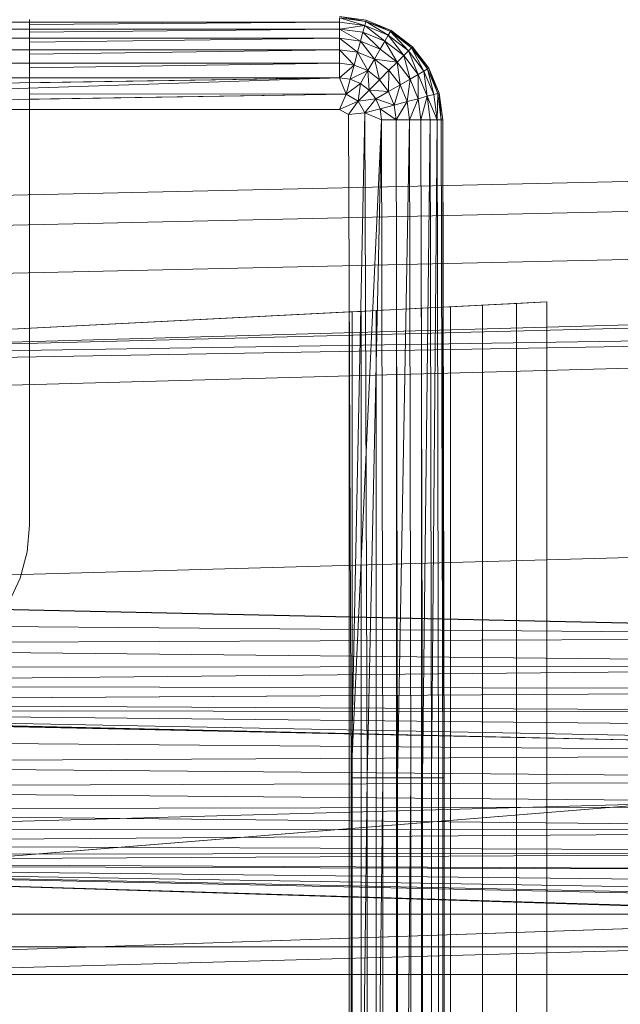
# Model space of a CAD drawing. Header units: metres. Extents: x 397.7 to 427.5, y 12.7 to 28.4.
# Tile 68 of 72: x 407.6576 to 407.7428, y 26.374 to 26.5137. Entities that reach past the tile are written whole.
import ezdxf

# ---------------------------------------------------------------- set-up
doc = ezdxf.new("R2010")
doc.units = ezdxf.units.M
doc.layers.add('A-DETL-____-MBND', color=7, linetype='Continuous', lineweight=18)

# ---------------------------------------------------------------- blocks, each defined once
blk = doc.blocks.new('Family - Inodor P3-156643-06_CLI_AIGUA_P3')
at = {"layer": 'A-DETL-____-MBND', "color": 253, "true_color": 0xaaaaaa}
for p, q in [((0.10628, 0.40251), (0.10628, 0.40211)), ((0.15024, 0.40291), (0.15403, 0.40241)), ((0.15024, 0.40291), (0.15403, 0.40241)), ((0.15024, 0.40291), (0.15403, 0.40241)), ((0.15398, 0.40221), (0.15024, 0.40291)), ((0.15403, 0.40241), (0.15024, 0.40291)), ((0.15398, 0.40221), (0.15024, 0.40291)), ((0.15398, 0.40221), (0.15024, 0.40271)), ((0.15024, 0.40271), (0.15024, 0.40211)), ((0.15398, 0.40221), (0.15024, 0.40271)), ((0.15398, 0.40221), (0.15024, 0.40271)), ((0.15382, 0.40164), (0.15024, 0.40271)), ((0.15024, 0.40271), (0.15024, 0.40211)), ((0.15382, 0.40164), (0.15024, 0.40271)), ((0.15024, 0.40211), (0.15024, 0.40271)), ((0.15024, 0.40211), (0.01521, 0.40211)), ((0.15024, 0.40114), (0.01521, 0.40114)), ((0.15024, 0.40211), (0.10628, 0.40211)), ((0.10628, 0.40211), (0.15024, 0.40211)), ((0.10628, 0.40211), (0.10628, 0.40179)), ((0.15024, 0.40211), (0.10628, 0.40179)), ((0.15024, 0.40211), (0.10628, 0.40179)), ((0.10628, 0.40179), (0.10628, 0.40114)), ((0.15024, 0.40114), (0.10628, 0.40114)), ((0.10628, 0.40114), (0.15024, 0.40114)), ((0.10628, 0.40114), (0.10628, 0.40071)), ((0.15024, 0.40114), (0.10628, 0.40071)), ((0.15024, 0.40114), (0.10628, 0.40071)), ((0.15382, 0.40164), (0.15024, 0.40211)), ((0.15024, 0.40114), (0.15024, 0.40211)), ((0.15382, 0.40164), (0.15024, 0.40211)), ((0.15382, 0.40164), (0.15024, 0.40211)), ((0.15024, 0.40114), (0.15024, 0.40211)), ((0.15024, 0.40211), (0.15024, 0.40114)), ((0.15382, 0.40164), (0.15024, 0.40114)), ((0.15024, 0.40114), (0.15382, 0.40164)), ((0.15357, 0.4007), (0.15024, 0.40114)), ((0.15024, 0.40114), (0.15024, 0.39982)), ((0.15357, 0.4007), (0.15024, 0.40114)), ((0.15357, 0.4007), (0.15024, 0.40114)), ((0.15323, 0.39942), (0.15024, 0.40114)), ((0.15024, 0.40114), (0.15024, 0.39982)), ((0.15323, 0.39942), (0.15024, 0.40114)), ((0.15024, 0.39982), (0.15024, 0.40114)), ((0.15382, 0.40164), (0.15357, 0.4007)), ((0.15357, 0.4007), (0.15382, 0.40164)), ((0.15357, 0.4007), (0.15382, 0.40164)), ((0.15398, 0.40221), (0.15382, 0.40164)), ((0.15398, 0.40221), (0.15382, 0.40164)), ((0.15382, 0.40164), (0.15398, 0.40221)), ((0.15716, 0.40025), (0.15382, 0.40164)), ((0.15716, 0.40025), (0.15382, 0.40164)), ((0.15668, 0.39941), (0.15382, 0.40164)), ((0.15716, 0.40025), (0.15382, 0.40164)), ((0.15668, 0.39941), (0.15382, 0.40164)), ((0.15403, 0.40241), (0.15398, 0.40221)), ((0.15403, 0.40241), (0.15398, 0.40221)), ((0.15398, 0.40221), (0.15403, 0.40241)), ((0.15746, 0.40077), (0.15398, 0.40221)), ((0.15756, 0.40094), (0.15398, 0.40221)), ((0.15716, 0.40025), (0.15398, 0.40221)), ((0.15756, 0.40094), (0.15398, 0.40221)), ((0.15746, 0.40077), (0.15398, 0.40221)), ((0.15746, 0.40077), (0.15398, 0.40221)), ((0.15716, 0.40025), (0.15398, 0.40221)), ((0.15403, 0.40241), (0.15756, 0.40094)), ((0.15403, 0.40241), (0.15756, 0.40094)), ((0.15403, 0.40241), (0.15756, 0.40094)), ((0.15756, 0.40094), (0.15403, 0.40241)), ((0.15024, 0.39982), (0.01521, 0.39982)), ((0.10628, 0.40071), (0.10628, 0.39982)), ((0.15024, 0.39982), (0.10628, 0.39982)), ((0.10628, 0.39982), (0.15024, 0.39982)), ((0.10628, 0.39982), (0.10628, 0.39929)), ((0.15024, 0.39982), (0.10628, 0.39929)), ((0.15024, 0.39982), (0.10628, 0.39929)), ((0.15323, 0.39942), (0.15024, 0.39982)), ((0.15024, 0.39982), (0.15024, 0.39819)), ((0.15323, 0.39942), (0.15024, 0.39982)), ((0.15323, 0.39942), (0.15024, 0.39982)), ((0.15281, 0.39785), (0.15024, 0.39982)), ((0.15024, 0.39982), (0.15024, 0.39819)), ((0.15281, 0.39785), (0.15024, 0.39982)), ((0.15024, 0.39819), (0.15024, 0.39982)), ((0.15357, 0.4007), (0.15323, 0.39942)), ((0.15357, 0.4007), (0.15323, 0.39942)), ((0.15323, 0.39942), (0.15357, 0.4007)), ((0.15668, 0.39941), (0.15357, 0.4007)), ((0.15668, 0.39941), (0.15357, 0.4007)), ((0.15602, 0.39827), (0.15357, 0.4007)), ((0.15668, 0.39941), (0.15357, 0.4007)), ((0.15602, 0.39827), (0.15357, 0.4007)), ((0.15716, 0.40025), (0.15668, 0.39941)), ((0.15716, 0.40025), (0.15668, 0.39941)), ((0.15668, 0.39941), (0.15716, 0.40025)), ((0.15746, 0.40077), (0.15716, 0.40025)), ((0.15746, 0.40077), (0.15716, 0.40025)), ((0.15716, 0.40025), (0.15746, 0.40077)), ((0.16003, 0.39805), (0.15716, 0.40025)), ((0.16003, 0.39805), (0.15716, 0.40025)), ((0.15935, 0.39736), (0.15716, 0.40025)), ((0.16003, 0.39805), (0.15716, 0.40025)), ((0.15935, 0.39736), (0.15716, 0.40025)), ((0.15756, 0.40094), (0.15746, 0.40077)), ((0.15756, 0.40094), (0.15746, 0.40077)), ((0.15746, 0.40077), (0.15756, 0.40094)), ((0.16045, 0.39847), (0.15746, 0.40077)), ((0.1606, 0.39862), (0.15746, 0.40077)), ((0.16003, 0.39805), (0.15746, 0.40077)), ((0.1606, 0.39862), (0.15746, 0.40077)), ((0.16045, 0.39847), (0.15746, 0.40077)), ((0.16045, 0.39847), (0.15746, 0.40077)), ((0.16003, 0.39805), (0.15746, 0.40077)), ((0.15756, 0.40094), (0.1606, 0.39862)), ((0.15756, 0.40094), (0.1606, 0.39862)), ((0.15756, 0.40094), (0.1606, 0.39862)), ((0.1606, 0.39862), (0.15756, 0.40094)), ((0.10628, 0.39929), (0.10628, 0.39819)), ((0.15323, 0.39942), (0.15281, 0.39785)), ((0.15323, 0.39942), (0.15281, 0.39785)), ((0.15281, 0.39785), (0.15323, 0.39942)), ((0.15602, 0.39827), (0.15323, 0.39942)), ((0.15602, 0.39827), (0.15323, 0.39942)), ((0.15602, 0.39827), (0.15323, 0.39942)), ((0.1552, 0.39686), (0.15323, 0.39942)), ((0.1552, 0.39686), (0.15323, 0.39942)), ((0.15668, 0.39941), (0.15602, 0.39827)), ((0.15668, 0.39941), (0.15602, 0.39827)), ((0.15602, 0.39827), (0.15668, 0.39941)), ((0.15935, 0.39736), (0.15668, 0.39941)), ((0.15935, 0.39736), (0.15668, 0.39941)), ((0.15841, 0.39643), (0.15668, 0.39941)), ((0.15935, 0.39736), (0.15668, 0.39941)), ((0.15841, 0.39643), (0.15668, 0.39941)), ((0.16045, 0.39847), (0.16003, 0.39805)), ((0.16045, 0.39847), (0.16003, 0.39805)), ((0.16003, 0.39805), (0.16045, 0.39847)), ((0.1606, 0.39862), (0.16045, 0.39847)), ((0.1606, 0.39862), (0.16045, 0.39847)), ((0.16045, 0.39847), (0.1606, 0.39862)), ((0.16275, 0.39548), (0.16045, 0.39847)), ((0.16275, 0.39548), (0.16045, 0.39847)), ((0.16223, 0.39518), (0.16045, 0.39847)), ((0.16275, 0.39548), (0.16045, 0.39847)), ((0.16223, 0.39518), (0.16045, 0.39847)), ((0.1606, 0.39862), (0.16292, 0.39558)), ((0.1606, 0.39862), (0.16292, 0.39558)), ((0.1606, 0.39862), (0.16292, 0.39558)), ((0.16275, 0.39548), (0.1606, 0.39862)), ((0.16292, 0.39558), (0.1606, 0.39862)), ((0.16275, 0.39548), (0.1606, 0.39862)), ((0.15024, 0.39819), (0.01521, 0.39819)), ((0.15024, 0.39819), (0.10628, 0.39819)), ((0.10628, 0.39819), (0.15024, 0.39819)), ((0.10628, 0.39819), (0.10628, 0.39758)), ((0.15024, 0.39819), (0.10628, 0.39758)), ((0.15024, 0.39819), (0.10628, 0.39758)), ((0.10628, 0.39758), (0.10628, 0.39631)), ((0.15281, 0.39785), (0.15024, 0.39819)), ((0.15024, 0.39819), (0.15024, 0.39631)), ((0.15281, 0.39785), (0.15024, 0.39819)), ((0.15281, 0.39785), (0.15024, 0.39819)), ((0.15232, 0.39603), (0.15024, 0.39819)), ((0.15024, 0.39819), (0.15024, 0.39631)), ((0.15232, 0.39603), (0.15024, 0.39819)), ((0.15024, 0.39631), (0.15024, 0.39819)), ((0.15281, 0.39785), (0.15232, 0.39603)), ((0.15281, 0.39785), (0.15232, 0.39603)), ((0.15232, 0.39603), (0.15281, 0.39785)), ((0.1552, 0.39686), (0.15281, 0.39785)), ((0.1552, 0.39686), (0.15281, 0.39785)), ((0.1552, 0.39686), (0.15281, 0.39785)), ((0.15426, 0.39523), (0.15281, 0.39785)), ((0.15426, 0.39523), (0.15281, 0.39785)), ((0.15602, 0.39827), (0.1552, 0.39686)), ((0.15602, 0.39827), (0.1552, 0.39686)), ((0.1552, 0.39686), (0.15602, 0.39827)), ((0.15841, 0.39643), (0.15602, 0.39827)), ((0.15841, 0.39643), (0.15602, 0.39827)), ((0.15841, 0.39643), (0.15602, 0.39827)), ((0.15935, 0.39736), (0.15841, 0.39643)), ((0.15935, 0.39736), (0.15841, 0.39643)), ((0.15841, 0.39643), (0.15935, 0.39736)), ((0.16003, 0.39805), (0.15935, 0.39736)), ((0.16003, 0.39805), (0.15935, 0.39736)), ((0.15935, 0.39736), (0.16003, 0.39805)), ((0.16139, 0.3947), (0.15935, 0.39736)), ((0.16139, 0.3947), (0.15935, 0.39736)), ((0.16025, 0.39404), (0.15935, 0.39736)), ((0.16139, 0.3947), (0.15935, 0.39736)), ((0.16025, 0.39404), (0.15935, 0.39736)), ((0.16223, 0.39518), (0.16003, 0.39805)), ((0.16223, 0.39518), (0.16003, 0.39805)), ((0.16139, 0.3947), (0.16003, 0.39805)), ((0.16223, 0.39518), (0.16003, 0.39805)), ((0.16139, 0.3947), (0.16003, 0.39805)), ((0.15024, 0.39631), (0.01521, 0.39631)), ((0.15024, 0.39631), (0.10628, 0.39631)), ((0.10628, 0.39631), (0.15024, 0.39631)), ((0.10628, 0.39631), (0.10628, 0.39563)), ((0.15024, 0.39631), (0.10628, 0.39563)), ((0.15024, 0.39631), (0.10628, 0.39563)), ((0.10628, 0.39563), (0.10628, 0.39423)), ((0.15232, 0.39603), (0.15024, 0.39631)), ((0.15024, 0.39423), (0.15024, 0.39631)), ((0.15232, 0.39603), (0.15024, 0.39631)), ((0.15232, 0.39603), (0.15024, 0.39631)), ((0.15024, 0.39423), (0.15024, 0.39631)), ((0.15024, 0.39631), (0.15024, 0.39423)), ((0.15232, 0.39603), (0.15024, 0.39423)), ((0.15024, 0.39423), (0.15232, 0.39603)), ((0.15178, 0.39402), (0.15232, 0.39603)), ((0.15178, 0.39402), (0.15232, 0.39603)), ((0.15178, 0.39402), (0.15232, 0.39603)), ((0.15426, 0.39523), (0.15232, 0.39603)), ((0.15426, 0.39523), (0.15232, 0.39603)), ((0.15426, 0.39523), (0.15232, 0.39603)), ((0.1552, 0.39686), (0.15426, 0.39523)), ((0.1552, 0.39686), (0.15426, 0.39523)), ((0.15426, 0.39523), (0.1552, 0.39686)), ((0.15726, 0.39528), (0.1552, 0.39686)), ((0.15841, 0.39643), (0.1552, 0.39686)), ((0.15841, 0.39643), (0.1552, 0.39686)), ((0.15726, 0.39528), (0.1552, 0.39686)), ((0.15726, 0.39528), (0.1552, 0.39686)), ((0.15593, 0.39395), (0.1552, 0.39686)), ((0.15593, 0.39395), (0.1552, 0.39686)), ((0.15841, 0.39643), (0.15726, 0.39528)), ((0.15841, 0.39643), (0.15726, 0.39528)), ((0.15726, 0.39528), (0.15841, 0.39643)), ((0.16025, 0.39404), (0.15841, 0.39643)), ((0.16025, 0.39404), (0.15841, 0.39643)), ((0.15884, 0.39322), (0.15841, 0.39643)), ((0.16025, 0.39404), (0.15841, 0.39643)), ((0.15884, 0.39322), (0.15841, 0.39643)), ((0.16275, 0.39548), (0.16223, 0.39518)), ((0.16275, 0.39548), (0.16223, 0.39518)), ((0.16223, 0.39518), (0.16275, 0.39548)), ((0.16292, 0.39558), (0.16275, 0.39548)), ((0.16292, 0.39558), (0.16275, 0.39548)), ((0.16275, 0.39548), (0.16292, 0.39558)), ((0.16419, 0.392), (0.16275, 0.39548)), ((0.16419, 0.392), (0.16275, 0.39548)), ((0.16362, 0.39184), (0.16275, 0.39548)), ((0.16419, 0.392), (0.16275, 0.39548)), ((0.16362, 0.39184), (0.16275, 0.39548)), ((0.16292, 0.39558), (0.16439, 0.39205)), ((0.16292, 0.39558), (0.16439, 0.39205)), ((0.16292, 0.39558), (0.16439, 0.39205)), ((0.16419, 0.392), (0.16292, 0.39558)), ((0.16439, 0.39205), (0.16292, 0.39558)), ((0.16419, 0.392), (0.16292, 0.39558)), ((0.15024, 0.39423), (0.01521, 0.39423)), ((0.15024, 0.39423), (0.01521, 0.39201)), ((0.15024, 0.39423), (0.01521, 0.38973)), ((0.15024, 0.39423), (0.10628, 0.39423)), ((0.10628, 0.39423), (0.15024, 0.39423)), ((0.10628, 0.39423), (0.10628, 0.3935)), ((0.15024, 0.39423), (0.10628, 0.3935)), ((0.15024, 0.39423), (0.10628, 0.3935)), ((0.15178, 0.39402), (0.15024, 0.39423)), ((0.15121, 0.39188), (0.15024, 0.39423)), ((0.15178, 0.39402), (0.15024, 0.39423)), ((0.15178, 0.39402), (0.15024, 0.39423)), ((0.15121, 0.39188), (0.15024, 0.39423)), ((0.15024, 0.39423), (0.15121, 0.39188)), ((0.15426, 0.39523), (0.15178, 0.39402)), ((0.15178, 0.39402), (0.15426, 0.39523)), ((0.15426, 0.39523), (0.15322, 0.39343)), ((0.15322, 0.39343), (0.15426, 0.39523)), ((0.15322, 0.39343), (0.15426, 0.39523)), ((0.15593, 0.39395), (0.15426, 0.39523)), ((0.15593, 0.39395), (0.15426, 0.39523)), ((0.15593, 0.39395), (0.15426, 0.39523)), ((0.15446, 0.39248), (0.15426, 0.39523)), ((0.15446, 0.39248), (0.15426, 0.39523)), ((0.15726, 0.39528), (0.15593, 0.39395)), ((0.15726, 0.39528), (0.15593, 0.39395)), ((0.15593, 0.39395), (0.15726, 0.39528)), ((0.15721, 0.39228), (0.15726, 0.39528)), ((0.15721, 0.39228), (0.15726, 0.39528)), ((0.15884, 0.39322), (0.15726, 0.39528)), ((0.15884, 0.39322), (0.15726, 0.39528)), ((0.15884, 0.39322), (0.15726, 0.39528)), ((0.16139, 0.3947), (0.16025, 0.39404)), ((0.16139, 0.3947), (0.16025, 0.39404)), ((0.16025, 0.39404), (0.16139, 0.3947)), ((0.16223, 0.39518), (0.16139, 0.3947)), ((0.16223, 0.39518), (0.16139, 0.3947)), ((0.16139, 0.3947), (0.16223, 0.39518)), ((0.16268, 0.39159), (0.16139, 0.3947)), ((0.16268, 0.39159), (0.16139, 0.3947)), ((0.1614, 0.39125), (0.16139, 0.3947)), ((0.16268, 0.39159), (0.16139, 0.3947)), ((0.1614, 0.39125), (0.16139, 0.3947)), ((0.16362, 0.39184), (0.16223, 0.39518)), ((0.16362, 0.39184), (0.16223, 0.39518)), ((0.16268, 0.39159), (0.16223, 0.39518)), ((0.16362, 0.39184), (0.16223, 0.39518)), ((0.16268, 0.39159), (0.16223, 0.39518)), ((0.10628, 0.3935), (0.10628, 0.39192)), ((0.15178, 0.39402), (0.15121, 0.39188)), ((0.15178, 0.39402), (0.15121, 0.39188)), ((0.15121, 0.39188), (0.15178, 0.39402)), ((0.15322, 0.39343), (0.15121, 0.39188)), ((0.15322, 0.39343), (0.15121, 0.39188)), ((0.15121, 0.39188), (0.15322, 0.39343)), ((0.15322, 0.39343), (0.15178, 0.39402)), ((0.15322, 0.39343), (0.15178, 0.39402)), ((0.15322, 0.39343), (0.15178, 0.39402)), ((0.15289, 0.39091), (0.15322, 0.39343)), ((0.15289, 0.39091), (0.15322, 0.39343)), ((0.15289, 0.39091), (0.15322, 0.39343)), ((0.15446, 0.39248), (0.15322, 0.39343)), ((0.15446, 0.39248), (0.15322, 0.39343)), ((0.15446, 0.39248), (0.15322, 0.39343)), ((0.15593, 0.39395), (0.15446, 0.39248)), ((0.15593, 0.39395), (0.15446, 0.39248)), ((0.15446, 0.39248), (0.15593, 0.39395)), ((0.15721, 0.39228), (0.15593, 0.39395)), ((0.15721, 0.39228), (0.15593, 0.39395)), ((0.15721, 0.39228), (0.15593, 0.39395)), ((0.15884, 0.39322), (0.15721, 0.39228)), ((0.15884, 0.39322), (0.15721, 0.39228)), ((0.15721, 0.39228), (0.15884, 0.39322)), ((0.15801, 0.39034), (0.15884, 0.39322)), ((0.15801, 0.39034), (0.15884, 0.39322)), ((0.16025, 0.39404), (0.15884, 0.39322)), ((0.16025, 0.39404), (0.15884, 0.39322)), ((0.15884, 0.39322), (0.16025, 0.39404)), ((0.15983, 0.39083), (0.15884, 0.39322)), ((0.15983, 0.39083), (0.15884, 0.39322)), ((0.15983, 0.39083), (0.15884, 0.39322)), ((0.15983, 0.39083), (0.16025, 0.39404)), ((0.15983, 0.39083), (0.16025, 0.39404)), ((0.1614, 0.39125), (0.16025, 0.39404)), ((0.1614, 0.39125), (0.16025, 0.39404)), ((0.1614, 0.39125), (0.16025, 0.39404)), ((0.15121, 0.39188), (0.01521, 0.38973)), ((0.15121, 0.39188), (0.10628, 0.39192)), ((0.10628, 0.39192), (0.15121, 0.39188)), ((0.10628, 0.39192), (0.10628, 0.39117)), ((0.15121, 0.39188), (0.10628, 0.39117)), ((0.15121, 0.39188), (0.10628, 0.39117)), ((0.15024, 0.38973), (0.15121, 0.39188)), ((0.15121, 0.39188), (0.15024, 0.38973)), ((0.15024, 0.38973), (0.15121, 0.39188)), ((0.15289, 0.39091), (0.15121, 0.39188)), ((0.15289, 0.39091), (0.15121, 0.39188)), ((0.15446, 0.39248), (0.15289, 0.39091)), ((0.15446, 0.39248), (0.15289, 0.39091)), ((0.15289, 0.39091), (0.15446, 0.39248)), ((0.15541, 0.39124), (0.15446, 0.39248)), ((0.15721, 0.39228), (0.15446, 0.39248)), ((0.15721, 0.39228), (0.15446, 0.39248)), ((0.15541, 0.39124), (0.15446, 0.39248)), ((0.15541, 0.39124), (0.15446, 0.39248)), ((0.15721, 0.39228), (0.15541, 0.39124)), ((0.15721, 0.39228), (0.15541, 0.39124)), ((0.15541, 0.39124), (0.15721, 0.39228)), ((0.15801, 0.39034), (0.15721, 0.39228)), ((0.15801, 0.39034), (0.15721, 0.39228)), ((0.15801, 0.39034), (0.15721, 0.39228)), ((0.16268, 0.39159), (0.1614, 0.39125)), ((0.16268, 0.39159), (0.1614, 0.39125)), ((0.1614, 0.39125), (0.16268, 0.39159)), ((0.1618, 0.38826), (0.16268, 0.39159)), ((0.1618, 0.38826), (0.16268, 0.39159)), ((0.16362, 0.39184), (0.16268, 0.39159)), ((0.16362, 0.39184), (0.16268, 0.39159)), ((0.16268, 0.39159), (0.16362, 0.39184)), ((0.16268, 0.39159), (0.16312, 0.38826)), ((0.16409, 0.38826), (0.16268, 0.39159)), ((0.16312, 0.38826), (0.16268, 0.39159)), ((0.16409, 0.38826), (0.16268, 0.39159)), ((0.16312, 0.38826), (0.16268, 0.39159)), ((0.16419, 0.392), (0.16362, 0.39184)), ((0.16419, 0.392), (0.16362, 0.39184)), ((0.16362, 0.39184), (0.16419, 0.392)), ((0.16409, 0.38826), (0.16362, 0.39184)), ((0.16409, 0.38826), (0.16362, 0.39184)), ((0.16409, 0.38826), (0.16362, 0.39184)), ((0.16409, 0.38826), (0.16419, 0.392)), ((0.16409, 0.38826), (0.16419, 0.392)), ((0.16439, 0.39205), (0.16419, 0.392)), ((0.16439, 0.39205), (0.16419, 0.392)), ((0.16419, 0.392), (0.16439, 0.39205)), ((0.16469, 0.38826), (0.16419, 0.392)), ((0.16469, 0.38826), (0.16419, 0.392)), ((0.16469, 0.38826), (0.16419, 0.392)), ((0.16439, 0.39205), (0.16489, 0.38826)), ((0.16439, 0.39205), (0.16489, 0.38826)), ((0.16439, 0.39205), (0.16489, 0.38826)), ((0.16469, 0.38826), (0.16439, 0.39205)), ((0.16489, 0.38826), (0.16439, 0.39205)), ((0.16469, 0.38826), (0.16439, 0.39205)), ((0.10628, 0.39117), (0.10628, 0.38973)), ((0.15289, 0.39091), (0.15024, 0.38973)), ((0.15024, 0.38973), (0.15289, 0.39091)), ((0.15289, 0.39091), (0.15151, 0.38899)), ((0.15151, 0.38899), (0.15289, 0.39091)), ((0.15151, 0.38899), (0.15289, 0.39091)), ((0.15541, 0.39124), (0.15289, 0.39091)), ((0.15541, 0.39124), (0.15289, 0.39091)), ((0.15289, 0.39091), (0.15541, 0.39124)), ((0.15386, 0.38923), (0.15289, 0.39091)), ((0.15386, 0.38923), (0.15289, 0.39091)), ((0.15386, 0.38923), (0.15289, 0.39091)), ((0.15541, 0.39124), (0.15386, 0.38923)), ((0.15386, 0.38923), (0.15541, 0.39124)), ((0.15386, 0.38923), (0.15541, 0.39124)), ((0.156, 0.3898), (0.15541, 0.39124)), ((0.15801, 0.39034), (0.15541, 0.39124)), ((0.15801, 0.39034), (0.15541, 0.39124)), ((0.156, 0.3898), (0.15541, 0.39124)), ((0.156, 0.3898), (0.15541, 0.39124)), ((0.15801, 0.39034), (0.156, 0.3898)), ((0.15801, 0.39034), (0.156, 0.3898)), ((0.156, 0.3898), (0.15801, 0.39034)), ((0.15983, 0.39083), (0.15801, 0.39034)), ((0.15983, 0.39083), (0.15801, 0.39034)), ((0.15801, 0.39034), (0.15983, 0.39083)), ((0.15829, 0.38826), (0.15801, 0.39034)), ((0.15829, 0.38826), (0.15801, 0.39034)), ((0.15829, 0.38826), (0.15801, 0.39034)), ((0.15829, 0.38826), (0.15983, 0.39083)), ((0.15829, 0.38826), (0.15983, 0.39083)), ((0.1614, 0.39125), (0.15983, 0.39083)), ((0.1614, 0.39125), (0.15983, 0.39083)), ((0.15983, 0.39083), (0.1614, 0.39125)), ((0.16017, 0.38826), (0.15983, 0.39083)), ((0.16017, 0.38826), (0.15983, 0.39083)), ((0.16017, 0.38826), (0.15983, 0.39083)), ((0.16017, 0.38826), (0.1614, 0.39125)), ((0.16017, 0.38826), (0.1614, 0.39125)), ((0.1618, 0.38826), (0.1614, 0.39125)), ((0.1618, 0.38826), (0.1614, 0.39125)), ((0.1618, 0.38826), (0.1614, 0.39125)), ((0.15024, 0.38973), (0.01521, 0.38973)), ((0.15024, 0.38973), (0.10628, 0.38973)), ((0.10628, 0.38973), (0.15024, 0.38973)), ((0.10628, 0.38973), (0.10628, 0.38949)), ((0.10628, 0.38949), (0.10628, 0.35922)), ((0.15151, 0.38899), (0.15024, 0.38973)), ((0.15151, 0.38899), (0.15024, 0.38973)), ((0.15024, 0.38973), (0.15151, 0.38899)), ((0.15386, 0.38923), (0.15151, 0.38899)), ((0.15386, 0.38923), (0.15151, 0.38899)), ((0.15386, 0.38923), (0.15151, 0.38899)), ((0.15191, 0.29485), (0.15151, 0.38899)), ((0.15151, 0.38899), (0.15191, 0.29485)), ((0.15191, 0.29485), (0.15151, 0.38899)), ((0.15386, 0.38923), (0.15191, 0.29485)), ((0.15191, 0.29485), (0.15386, 0.38923)), ((0.156, 0.3898), (0.15386, 0.38923)), ((0.156, 0.3898), (0.15386, 0.38923)), ((0.15386, 0.38923), (0.156, 0.3898)), ((0.15621, 0.38826), (0.15386, 0.38923)), ((0.15621, 0.38826), (0.15386, 0.38923)), ((0.15621, 0.38826), (0.15386, 0.38923)), ((0.15419, 0.29485), (0.15386, 0.38923)), ((0.15419, 0.29485), (0.15386, 0.38923)), ((0.156, 0.3898), (0.15621, 0.38826)), ((0.15829, 0.38826), (0.156, 0.3898)), ((0.15621, 0.38826), (0.156, 0.3898)), ((0.15829, 0.38826), (0.156, 0.3898)), ((0.15621, 0.38826), (0.156, 0.3898)), ((0.15621, 0.38826), (0.15191, 0.29485)), ((0.15621, 0.38826), (0.15419, 0.29485)), ((0.15621, 0.38826), (0.15419, 0.29485)), ((0.15419, 0.29485), (0.15621, 0.38826)), ((0.15829, 0.38826), (0.15621, 0.38826)), ((0.15641, 0.29485), (0.15621, 0.38826)), ((0.15829, 0.38826), (0.15621, 0.38826)), ((0.15829, 0.38826), (0.15621, 0.38826)), ((0.15641, 0.29485), (0.15621, 0.38826)), ((0.15641, 0.29485), (0.15621, 0.38826)), ((0.16017, 0.38826), (0.15829, 0.38826)), ((0.15849, 0.29485), (0.15829, 0.38826)), ((0.16017, 0.38826), (0.15829, 0.38826)), ((0.15829, 0.38826), (0.15849, 0.29485)), ((0.16017, 0.38826), (0.15829, 0.38826)), ((0.15849, 0.29485), (0.15829, 0.38826)), ((0.16017, 0.38826), (0.15849, 0.29485)), ((0.15849, 0.29485), (0.16017, 0.38826)), ((0.1618, 0.38826), (0.16017, 0.38826)), ((0.16037, 0.29485), (0.16017, 0.38826)), ((0.1618, 0.38826), (0.16017, 0.38826)), ((0.1618, 0.38826), (0.16017, 0.38826)), ((0.16037, 0.29485), (0.16017, 0.38826)), ((0.16037, 0.29485), (0.16017, 0.38826)), ((0.16312, 0.38826), (0.1618, 0.38826)), ((0.162, 0.29485), (0.1618, 0.38826)), ((0.16312, 0.38826), (0.1618, 0.38826)), ((0.1618, 0.38826), (0.162, 0.29485)), ((0.16312, 0.38826), (0.1618, 0.38826)), ((0.162, 0.29485), (0.1618, 0.38826)), ((0.16312, 0.38826), (0.162, 0.29485)), ((0.162, 0.29485), (0.16312, 0.38826)), ((0.16409, 0.38826), (0.16312, 0.38826)), ((0.16332, 0.29485), (0.16312, 0.38826)), ((0.16409, 0.38826), (0.16312, 0.38826)), ((0.16409, 0.38826), (0.16312, 0.38826)), ((0.16332, 0.29485), (0.16312, 0.38826)), ((0.16332, 0.29485), (0.16312, 0.38826)), ((0.16409, 0.38826), (0.16332, 0.29485)), ((0.16332, 0.29485), (0.16409, 0.38826)), ((0.16469, 0.38826), (0.16409, 0.38826)), ((0.16429, 0.29485), (0.16409, 0.38826)), ((0.16469, 0.38826), (0.16409, 0.38826)), ((0.16469, 0.38826), (0.16409, 0.38826)), ((0.16429, 0.29485), (0.16409, 0.38826)), ((0.16429, 0.29485), (0.16409, 0.38826)), ((0.16489, 0.38826), (0.16469, 0.38826)), ((0.16489, 0.29485), (0.16469, 0.38826)), ((0.16489, 0.38826), (0.16469, 0.38826)), ((0.16469, 0.38826), (0.16489, 0.29485)), ((0.16489, 0.38826), (0.16469, 0.38826)), ((0.16489, 0.29485), (0.16469, 0.38826)), ((0.16489, 0.38826), (0.16489, 0.01465)), ((0.16489, 0.38826), (0.16489, 0.01465)), ((0.16489, 0.38826), (0.16509, 0.29485)), ((0.16489, 0.38826), (0.16489, 0.29485)), ((0.16509, 0.29485), (0.16489, 0.38826)), ((0.16489, 0.29485), (0.16489, 0.38826)), ((0.31954, 0.38234), (0, 0.37522)), ((0.31954, 0.38234), (0, 0.37522)), ((0.31971, 0.37812), (0.00022, 0.371)), ((0.31971, 0.37812), (0.00022, 0.371)), ((0.31998, 0.37128), (0.00056, 0.36417)), ((0.31998, 0.37128), (0.00056, 0.36417)), ((0.00127, 0.35389), (0.51095, 0.36797)), ((0.51095, 0.36678), (0.00127, 0.35389)), ((0.01521, 0.35403), (0.17966, 0.3624)), ((0.17052, 0.36194), (0.16598, 0.36171)), ((0.17536, 0.36218), (0.17052, 0.36194)), ((0.17052, 0.36194), (0.17052, 0.04274)), ((0.17966, 0.3624), (0.17536, 0.36218)), ((0.17536, 0.36218), (0.17536, 0.04249)), ((0.17966, 0.04228), (0.17966, 0.3624)), ((0.51095, 0.36184), (0.00127, 0.35389)), ((0.51095, 0.36184), (0.00127, 0.35271)), ((0.51095, 0.36184), (0.00127, 0.34776)), ((0.15161, 0.36098), (0.01521, 0.35403)), ((0.15205, 0.361), (0.15161, 0.36098)), ((0.15161, 0.36098), (0.15161, 0.0437)), ((0.15334, 0.36106), (0.15205, 0.361)), ((0.15205, 0.361), (0.15205, 0.04368)), ((0.15546, 0.36117), (0.15334, 0.36106)), ((0.15334, 0.36106), (0.15334, 0.04361)), ((0.15833, 0.36132), (0.15546, 0.36117)), ((0.15546, 0.36117), (0.15546, 0.04351)), ((0.16188, 0.3615), (0.15833, 0.36132)), ((0.15833, 0.36132), (0.15833, 0.04336)), ((0.16188, 0.3615), (0.16187, 0.04318)), ((0.16598, 0.36171), (0.16188, 0.3615)), ((0.16598, 0.36171), (0.16598, 0.04297)), ((0.10628, 0.35922), (0.10628, 0.35813)), ((0.10628, 0.35813), (0.10628, 0.33073)), ((0.51095, 0.33495), (0.00127, 0.32087)), ((0.10595, 0.32692), (0.10628, 0.33073)), ((0.10496, 0.32322), (0.10595, 0.32692)), ((0.10334, 0.31974), (0.10496, 0.32322)), ((0.28182, 0.31489), (0.00127, 0.32102)), ((0.00192, 0.32088), (0.28182, 0.31489)), ((0.28182, 0.31489), (0.00192, 0.32088)), ((0.28182, 0.31489), (0.00192, 0.31713)), ((0.28182, 0.31489), (0.00192, 0.31713)), ((0.28182, 0.31489), (0.00192, 0.31371)), ((0.00192, 0.31371), (0.28182, 0.31489)), ((0.28181, 0.31079), (0.00192, 0.31371)), ((0.28181, 0.31079), (0.00192, 0.31371)), ((0.28181, 0.31079), (0.00192, 0.31043)), ((0.00192, 0.30799), (0.28181, 0.31079)), ((0.00192, 0.31043), (0.28181, 0.31079)), ((0.00192, 0.30799), (0.28181, 0.31079)), ((0.28181, 0.30737), (0.00192, 0.30799)), ((0.28181, 0.30737), (0.00192, 0.30799)), ((0.28181, 0.30737), (0.00192, 0.30554)), ((0.00192, 0.30554), (0.28181, 0.30737)), ((0.28181, 0.30409), (0.00192, 0.30554)), ((0.28181, 0.30409), (0.00192, 0.30554)), ((0.28176, 0.29829), (0.00127, 0.30443)), ((0.00187, 0.30429), (0.28176, 0.29829)), ((0.28176, 0.29829), (0.00187, 0.30429)), ((0.28181, 0.30409), (0.00192, 0.30454)), ((0.28181, 0.30409), (0.00192, 0.30454)), ((0.28181, 0.30165), (0.00192, 0.30454)), ((0.28181, 0.30165), (0.00192, 0.30454)), ((0.28181, 0.2992), (0.00192, 0.30454)), ((0.28181, 0.2992), (0.00192, 0.30454)), ((0.28175, 0.2982), (0.00192, 0.30454)), ((0.28175, 0.2982), (0.00192, 0.30454)), ((0.28176, 0.29829), (0.00187, 0.30052)), ((0.28176, 0.29829), (0.00187, 0.30052)), ((0.51095, 0.29991), (0.00127, 0.28584)), ((0.28175, 0.2982), (0.00186, 0.27553)), ((0.00186, 0.27553), (0.28175, 0.2982)), ((0.28176, 0.29829), (0.00187, 0.29687)), ((0.00187, 0.29687), (0.28176, 0.29829)), ((0.28176, 0.29452), (0.00187, 0.29687)), ((0.28176, 0.29452), (0.00187, 0.29687)), ((0.28176, 0.29452), (0.00187, 0.29343)), ((0.00187, 0.29343), (0.28176, 0.29452)), ((0.15191, 0.10805), (0.15191, 0.29485)), ((0.15191, 0.29485), (0.15191, 0.10805)), ((0.15419, 0.29485), (0.15191, 0.29485)), ((0.15419, 0.29485), (0.15191, 0.10805)), ((0.15419, 0.29485), (0.15191, 0.29485)), ((0.15191, 0.10805), (0.15191, 0.29485)), ((0.15191, 0.10805), (0.15419, 0.29485)), ((0.15419, 0.10805), (0.15419, 0.29485)), ((0.15641, 0.29485), (0.15419, 0.29485)), ((0.15641, 0.29485), (0.15419, 0.10805)), ((0.15641, 0.29485), (0.15419, 0.29485)), ((0.15419, 0.10805), (0.15419, 0.29485)), ((0.15419, 0.10805), (0.15419, 0.29485)), ((0.15419, 0.10805), (0.15641, 0.29485)), ((0.15641, 0.10805), (0.15641, 0.29485)), ((0.15641, 0.29485), (0.15849, 0.29485)), ((0.15849, 0.29485), (0.15641, 0.29485)), ((0.15641, 0.10805), (0.15641, 0.29485)), ((0.15641, 0.10805), (0.15641, 0.29485)), ((0.15849, 0.10805), (0.15849, 0.29485)), ((0.16037, 0.29485), (0.15849, 0.29485)), ((0.15849, 0.29485), (0.15849, 0.10805)), ((0.16037, 0.29485), (0.15849, 0.10805)), ((0.16037, 0.29485), (0.15849, 0.29485)), ((0.15849, 0.10805), (0.15849, 0.29485)), ((0.15849, 0.10805), (0.16037, 0.29485)), ((0.16037, 0.10805), (0.16037, 0.29485)), ((0.16037, 0.29485), (0.162, 0.29485)), ((0.162, 0.29485), (0.16037, 0.29485)), ((0.16037, 0.10805), (0.16037, 0.29485)), ((0.16037, 0.10805), (0.16037, 0.29485)), ((0.16332, 0.29485), (0.162, 0.29485)), ((0.162, 0.10805), (0.162, 0.29485)), ((0.16332, 0.29485), (0.162, 0.29485)), ((0.162, 0.29485), (0.162, 0.10805)), ((0.16332, 0.29485), (0.162, 0.29485)), ((0.162, 0.10805), (0.162, 0.29485)), ((0.16429, 0.29485), (0.16332, 0.29485)), ((0.16332, 0.10805), (0.16332, 0.29485)), ((0.16429, 0.29485), (0.16332, 0.29485)), ((0.16332, 0.29485), (0.16332, 0.10805)), ((0.16429, 0.29485), (0.16332, 0.29485)), ((0.16332, 0.10805), (0.16332, 0.29485)), ((0.16489, 0.29485), (0.16429, 0.29485)), ((0.16429, 0.10805), (0.16429, 0.29485)), ((0.16429, 0.29485), (0.16489, 0.29485)), ((0.16429, 0.29485), (0.16429, 0.10805)), ((0.16489, 0.29485), (0.16429, 0.29485)), ((0.16429, 0.10805), (0.16429, 0.29485)), ((0.16509, 0.29485), (0.16489, 0.29485)), ((0.16489, 0.10805), (0.16489, 0.29485)), ((0.16509, 0.29485), (0.16489, 0.29485)), ((0.16489, 0.29485), (0.16489, 0.10805)), ((0.16509, 0.29485), (0.16489, 0.29485)), ((0.16489, 0.10805), (0.16489, 0.29485)), ((0.16509, 0.29485), (0.16509, 0.10805)), ((0.16509, 0.29485), (0.16509, 0.10805)), ((0.28176, 0.29086), (0.00187, 0.29343)), ((0.28176, 0.29086), (0.00187, 0.29343)), ((0.28176, 0.29086), (0.00187, 0.29033)), ((0.00187, 0.29033), (0.28176, 0.29086)), ((0.28176, 0.28743), (0.00187, 0.29033)), ((0.28176, 0.28743), (0.00187, 0.29033)), ((0.28176, 0.28743), (0.00187, 0.28766)), ((0.28176, 0.28743), (0.00187, 0.28766)), ((0.28176, 0.28743), (0.00187, 0.28548)), ((0.00187, 0.28548), (0.28176, 0.28743)), ((0.28176, 0.28433), (0.00187, 0.28548)), ((0.28176, 0.28433), (0.00187, 0.28548)), ((0.28176, 0.28433), (0.00187, 0.28388)), ((0.00187, 0.2829), (0.28176, 0.28433)), ((0.00187, 0.28388), (0.28176, 0.28433)), ((0.00187, 0.2829), (0.28176, 0.28433)), ((0.28176, 0.28165), (0.00187, 0.2829)), ((0.28176, 0.28165), (0.00187, 0.2829)), ((0.51154, 0.26697), (0.00187, 0.28259)), ((0.28176, 0.27659), (0.00187, 0.28259)), ((0.28176, 0.27659), (0.00187, 0.28259)), ((0.52327, 0.26645), (0.00187, 0.28259)), ((0.51154, 0.26697), (0.00187, 0.28259)), ((0.00187, 0.28259), (0.28176, 0.27659)), ((0.28176, 0.28165), (0.00187, 0.28259)), ((0.28176, 0.28165), (0.00187, 0.28259)), ((0.28176, 0.27948), (0.00187, 0.28259)), ((0.28176, 0.27948), (0.00187, 0.28259)), ((0.28176, 0.27788), (0.00187, 0.28259)), ((0.28176, 0.27788), (0.00187, 0.28259)), ((0.28176, 0.2769), (0.00187, 0.28259)), ((0.28176, 0.2769), (0.00187, 0.28259)), ((0.28176, 0.27659), (0.00187, 0.28259)), ((0.51095, 0.27916), (0.00127, 0.26508)), ((0.28176, 0.27659), (0.00186, 0.26697)), ((0.00186, 0.26697), (0.28176, 0.27659)), ((0.28176, 0.27553), (0.00186, 0.27553)), ((0.28176, 0.27553), (0.00186, 0.27553)), ((0.00186, 0.27086), (0.28176, 0.27086)), ((0.28176, 0.27086), (0.00186, 0.27086)), ((0.28176, 0.26697), (0.00186, 0.26697)), ((0.28176, 0.26697), (0.00186, 0.26697)), ((0.28176, 0.26697), (0.00186, 0.26697)), ((0.28176, 0.26697), (0.00186, 0.26697))]:
    blk.add_line(p, q, dxfattribs=at)
blk = doc.blocks.new('LONDR55-XX_ZZ-ARQ-CAA-M3D-Londres55_ifc-1-06_CLI_AIGUA_P3')
at = {"layer": 'A-DETL-____-MBND', "color": 253, "lineweight": 18, "true_color": 0xaaaaaa}
blk.add_blockref('Family - Inodor P3-156643-06_CLI_AIGUA_P3', (407.55268, 26.11126), dxfattribs=at)

msp = doc.modelspace()

# ---------------------------------------------------------------- block references
at = {"lineweight": 5}
msp.add_blockref('LONDR55-XX_ZZ-ARQ-CAA-M3D-Londres55_ifc-1-06_CLI_AIGUA_P3', (0, 0), dxfattribs=at)

doc.saveas('drawing.dxf')
